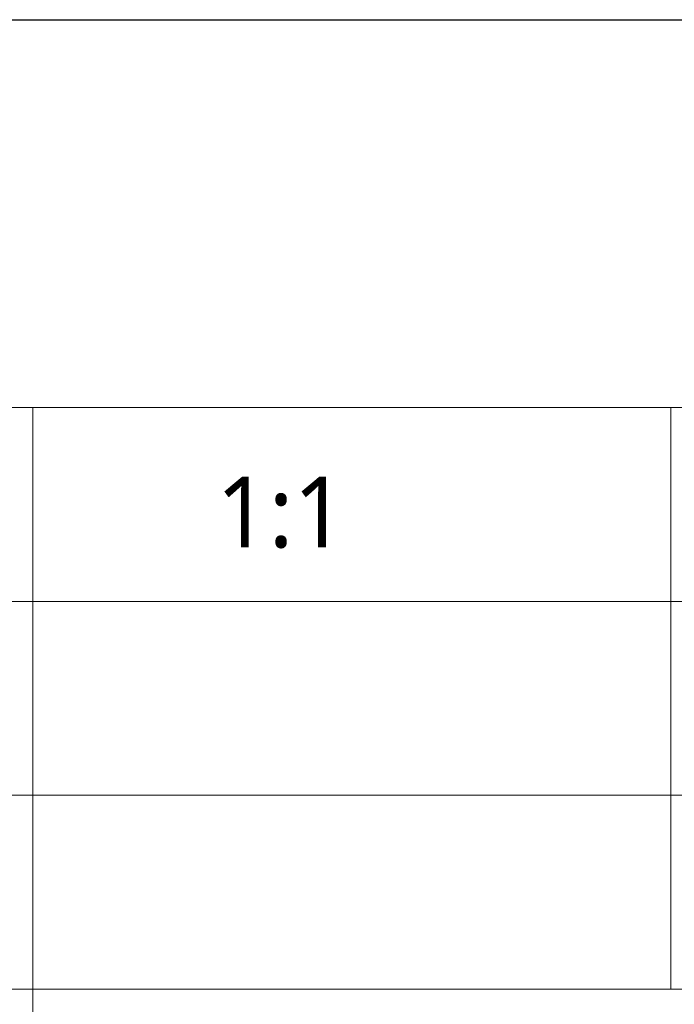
# Model space of a CAD drawing. Header units: millimetres. Extents: x 3489 to 4105, y -1201 to -766.
# Tile 28 of 55: x 3934 to 3972, y -1170 to -1112. Entities that reach past the tile are written whole.
import ezdxf

# ---------------------------------------------------------------- set-up
doc = ezdxf.new("R2010")
doc.units = ezdxf.units.MM
doc.styles.get("Standard").update_dxf_attribs({"font": 'AcadEref.ttf'})

msp = doc.modelspace()

# ---------------------------------------------------------------- linework, layer by layer
at = {"color": 7, "lineweight": 25}
msp.add_line((3777.529, -1111.893), (4084.422, -1111.893), dxfattribs=at)
at = {"color": 7, "lineweight": 13}
for p, q in [((3777.519, -1134.703), (4084.422, -1134.703)), ((3934.293, -1134.703), (3934.293, -1180.322)), ((3845.958, -1146.108), (4084.422, -1146.108)), ((3896.761, -1157.512), (4084.422, -1157.512)), ((3777.529, -1168.917), (4084.422, -1168.917))]:
    msp.add_line(p, q, dxfattribs=at)
at = {"color": 7, "lineweight": 13, "ltscale": 0.4125}
msp.add_line((3971.825, -1134.703), (3971.825, -1168.917), dxfattribs=at)

# ---------------------------------------------------------------- texts
at = {"insert": (3945.085, -1138.775), "char_height": 4.1472, "width": 22.92078, "attachment_point": 1}
msp.add_mtext('{\\fMicrosoft YaHei|b0|i0|c134|p0;1:1}', dxfattribs=at)

doc.saveas('drawing.dxf')
